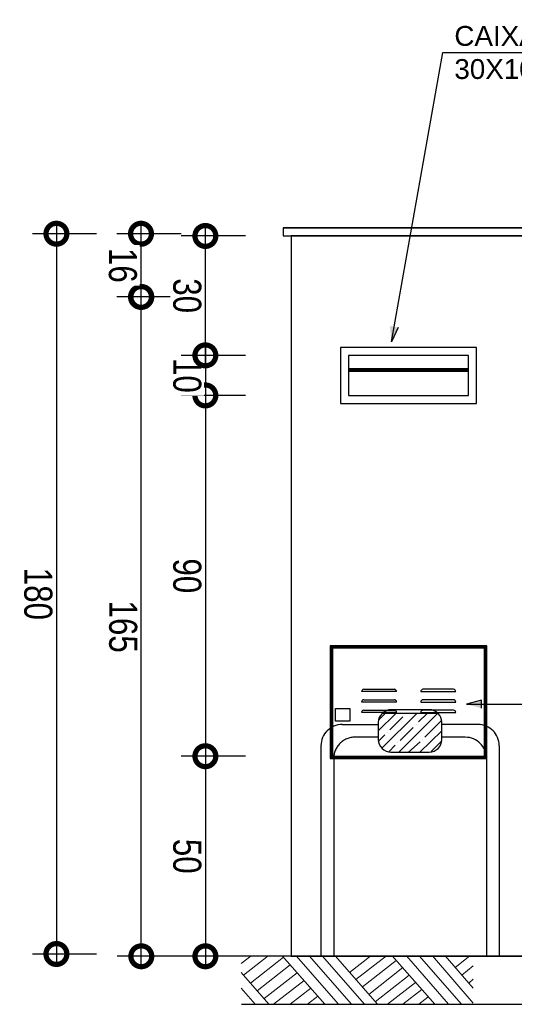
# Model space of a CAD drawing. Header units: millimetres. Extents: x -20654 to 2526, y -8238 to 977.
# Tile 66 of 218: x -10341.81 to -10340.58, y -4105 to -4102.54. Entities that reach past the tile are written whole.
import ezdxf

# ---------------------------------------------------------------- set-up
doc = ezdxf.new("R2010")
doc.units = ezdxf.units.MM
doc.linetypes.add('HIDDEN2', pattern=[0.47625, 0.3175, -0.15875])
for name, color, linetype in [('BRANCO', 7, 'Continuous'), ('CV-Indicação coluna', 7, 'Continuous'), ('PDF5_0', 7, 'Continuous'), ('TQ-Textos conduto', 7, 'Continuous')]:
    doc.layers.add(name, color=color, linetype=linetype)
doc.styles.add('Arial_4', font='arial.ttf', dxfattribs={"width": 0.8, "height": 0.07})
doc.styles.add('PDF Arial', font='arial.ttf')
doc.dimstyles.new('COTAS', dxfattribs={"dimscale": 0.3048, "dimtxt": 0.07, "dimasz": 0.341207, "dimexe": 0.19685, "dimexo": 0.0625, "dimgap": 0.032808, "dimtad": 3, "dimdec": 0, "dimlfac": 100, "dimzin": 0, "dimdsep": 46, "dimtxsty": 'Arial_4', "dimblk1": 'DOTSMALL', "dimblk2": 'DOTSMALL', "dimsah": 1, "dimcen": 0.09, "dimdle": 0.065617, "dimazin": 0, "dimtfac": 1, "dimtdec": 0, "dimtmove": 0, "dimatfit": 0, "dimfxl": 0.328084, "dimfxlon": 1, "dimtvp": 1, "dimtfill": 1, "dimtolj": 1, "dimtzin": 0, "dimarcsym": 2})

# ---------------------------------------------------------------- blocks, each defined once
blk = doc.blocks.new('_DotSmall')
at = {"color": 0, "linetype": 'ByBlock', "const_width": 0.5}
blk.add_lwpolyline([(-0.0625, 0, 1), (0.0625, 0, 1)], format="xyb", close=True, dxfattribs=at)
blk = doc.blocks.new('*D121')
at = {"color": 0, "lineweight": -2, "ltscale": 2, "transparency": 16777216}
for p, q in [((-10341.5103, -4104.9012), (-10341.5103, -4103.2154)), ((-10341.4103, -4103.2354), (-10341.5703, -4103.2354)), ((-10341.4103, -4104.8812), (-10341.5703, -4104.8812))]:
    blk.add_line(p, q, dxfattribs=at)
at = {"layer": 'Defpoints', "color": 0, "ltscale": 2, "transparency": 16777216}
for p in [(-10341.5103, -4103.2354), (-10340.4343, -4103.2354), (-10340.4062, -4104.8812)]:
    blk.add_point(p, dxfattribs=at)
at = {"color": 0, "lineweight": -2, "ltscale": 2, "transparency": 16777216, "xscale": 0.104, "yscale": 0.104, "zscale": 0.104}
for p, rotation in [((-10341.5103, -4103.2354), 90), ((-10341.5103, -4104.8812), 270)]:
    blk.add_blockref('_DotSmall', p, dxfattribs=dict(at, rotation=rotation))
at = {"color": 0, "ltscale": 2, "transparency": 16777216, "insert": (-10341.556, -4104.0583), "char_height": 0.07, "attachment_point": 5, "rotation": 270, "style": 'Arial_4', "bg_fill": 3, "box_fill_scale": 1.1, "bg_fill_color": 256, "bg_fill_true_color": 13158600, "bg_fill_transparency": 0}
blk.add_mtext('\\A1;165', dxfattribs=at)
blk = doc.blocks.new('*D122')
at = {"color": 0, "lineweight": -2, "ltscale": 2, "transparency": 16777216}
for p, q in [((-10341.5111, -4103.2554), (-10341.5111, -4103.0576)), ((-10341.4111, -4103.0776), (-10341.5711, -4103.0776)), ((-10341.4111, -4103.2354), (-10341.5711, -4103.2354))]:
    blk.add_line(p, q, dxfattribs=at)
at = {"layer": 'Defpoints', "color": 0, "ltscale": 2, "transparency": 16777216}
for p in [(-10341.5111, -4103.0776), (-10340.3258, -4103.0776), (-10340.4343, -4103.2354)]:
    blk.add_point(p, dxfattribs=at)
at = {"color": 0, "lineweight": -2, "ltscale": 2, "transparency": 16777216, "xscale": 0.104, "yscale": 0.104, "zscale": 0.104}
for p, rotation in [((-10341.5111, -4103.0776), 90), ((-10341.5111, -4103.2354), 270)]:
    blk.add_blockref('_DotSmall', p, dxfattribs=dict(at, rotation=rotation))
at = {"color": 0, "ltscale": 2, "transparency": 16777216, "insert": (-10341.5568, -4103.1565), "char_height": 0.07, "attachment_point": 5, "rotation": 270, "style": 'Arial_4', "bg_fill": 3, "box_fill_scale": 1.1, "bg_fill_color": 256, "bg_fill_true_color": 13158600, "bg_fill_transparency": 0}
blk.add_mtext('\\A1;16', dxfattribs=at)
blk = doc.blocks.new('*D124')
at = {"color": 0, "lineweight": -2, "ltscale": 2, "transparency": 16777216}
for p, q in [((-10341.7221, -4103.0576), (-10341.7221, -4104.8955)), ((-10341.6221, -4103.0776), (-10341.7821, -4103.0776)), ((-10341.6221, -4104.8755), (-10341.7821, -4104.8755))]:
    blk.add_line(p, q, dxfattribs=at)
at = {"layer": 'Defpoints', "color": 0, "ltscale": 2, "transparency": 16777216}
for p in [(-10341.2469, -4103.0776), (-10341.7221, -4104.8755), (-10341.1513, -4104.8755)]:
    blk.add_point(p, dxfattribs=at)
at = {"color": 0, "lineweight": -2, "ltscale": 2, "transparency": 16777216, "xscale": 0.104, "yscale": 0.104, "zscale": 0.104}
for p, rotation in [((-10341.7221, -4103.0776), 90), ((-10341.7221, -4104.8755), 270)]:
    blk.add_blockref('_DotSmall', p, dxfattribs=dict(at, rotation=rotation))
at = {"color": 0, "ltscale": 2, "transparency": 16777216, "insert": (-10341.7678, -4103.9766), "char_height": 0.07, "attachment_point": 5, "rotation": 270, "style": 'Arial_4', "bg_fill": 3, "box_fill_scale": 1.1, "bg_fill_color": 256, "bg_fill_true_color": 13158600, "bg_fill_transparency": 0}
blk.add_mtext('\\A1;180', dxfattribs=at)
blk = doc.blocks.new('*D125')
at = {"color": 0, "lineweight": -2, "ltscale": 2, "transparency": 16777216}
for p, q in [((-10341.2505, -4104.3818), (-10341.4105, -4104.3818)), ((-10341.3505, -4104.3618), (-10341.3505, -4104.9012)), ((-10341.2505, -4104.8812), (-10341.4105, -4104.8812))]:
    blk.add_line(p, q, dxfattribs=at)
at = {"layer": 'Defpoints', "color": 0, "ltscale": 2, "transparency": 16777216}
for p in [(-10340.9736, -4104.3818), (-10341.3505, -4104.8812), (-10340.9705, -4104.8812)]:
    blk.add_point(p, dxfattribs=at)
at = {"color": 0, "lineweight": -2, "ltscale": 2, "transparency": 16777216, "xscale": 0.104, "yscale": 0.104, "zscale": 0.104}
for p, rotation in [((-10341.3505, -4104.3818), 90), ((-10341.3505, -4104.8812), 270)]:
    blk.add_blockref('_DotSmall', p, dxfattribs=dict(at, rotation=rotation))
at = {"color": 0, "ltscale": 2, "transparency": 16777216, "insert": (-10341.3962, -4104.6315), "char_height": 0.07, "attachment_point": 5, "rotation": 270, "style": 'Arial_4', "bg_fill": 3, "box_fill_scale": 1.1, "bg_fill_color": 256, "bg_fill_true_color": 13158600, "bg_fill_transparency": 0}
blk.add_mtext('\\A1;50', dxfattribs=at)
blk = doc.blocks.new('*D128')
at = {"color": 0, "lineweight": -2, "ltscale": 2, "transparency": 16777216}
for p, q in [((-10341.3505, -4103.4612), (-10341.3505, -4104.4018)), ((-10341.2505, -4103.4812), (-10341.4105, -4103.4812)), ((-10341.2695, -4104.3818), (-10341.4105, -4104.3818))]:
    blk.add_line(p, q, dxfattribs=at)
at = {"layer": 'Defpoints', "color": 0, "ltscale": 2, "transparency": 16777216}
for p in [(-10340.9937, -4103.4812), (-10341.3505, -4104.3818), (-10341.2505, -4104.3818)]:
    blk.add_point(p, dxfattribs=at)
at = {"color": 0, "lineweight": -2, "ltscale": 2, "transparency": 16777216, "xscale": 0.104, "yscale": 0.104, "zscale": 0.104}
for p, rotation in [((-10341.3505, -4103.4812), 90), ((-10341.3505, -4104.3818), 270)]:
    blk.add_blockref('_DotSmall', p, dxfattribs=dict(at, rotation=rotation))
at = {"color": 0, "ltscale": 2, "transparency": 16777216, "insert": (-10341.3962, -4103.9315), "char_height": 0.07, "attachment_point": 5, "rotation": 270, "style": 'Arial_4', "bg_fill": 3, "box_fill_scale": 1.1, "bg_fill_color": 256, "bg_fill_true_color": 13158600, "bg_fill_transparency": 0}
blk.add_mtext('\\A1;90', dxfattribs=at)
blk = doc.blocks.new('*D129')
at = {"color": 0, "lineweight": -2, "ltscale": 2, "transparency": 16777216}
for p, q in [((-10341.3505, -4103.3612), (-10341.3505, -4103.5012)), ((-10341.2505, -4103.3812), (-10341.4105, -4103.3812)), ((-10341.2505, -4103.4812), (-10341.4105, -4103.4812))]:
    blk.add_line(p, q, dxfattribs=at)
at = {"layer": 'Defpoints', "color": 0, "ltscale": 2, "transparency": 16777216}
for p in [(-10340.9937, -4103.3812), (-10340.9937, -4103.4812)]:
    blk.add_point(p, dxfattribs=at)
at = {"color": 0, "lineweight": -2, "ltscale": 2, "transparency": 16777216, "xscale": 0.104, "yscale": 0.104, "zscale": 0.104}
for p, rotation in [((-10341.3505, -4103.3812), 90), ((-10341.3505, -4103.4812), 270)]:
    blk.add_blockref('_DotSmall', p, dxfattribs=dict(at, rotation=rotation))
at = {"color": 0, "ltscale": 2, "transparency": 16777216, "insert": (-10341.3962, -4103.4312), "char_height": 0.07, "attachment_point": 5, "rotation": 270, "style": 'Arial_4', "bg_fill": 3, "box_fill_scale": 1.1, "bg_fill_color": 256, "bg_fill_true_color": 13158600, "bg_fill_transparency": 0}
blk.add_mtext('\\A1;10', dxfattribs=at)
at = {"layer": 'Defpoints', "color": 0, "ltscale": 2, "transparency": 16777216}
blk.add_point((-10341.3505, -4103.4812), dxfattribs=at)
blk = doc.blocks.new('*D130')
at = {"color": 0, "lineweight": -2, "ltscale": 2, "transparency": 16777216}
for p, q in [((-10341.2505, -4103.0832), (-10341.4105, -4103.0832)), ((-10341.3505, -4103.4012), (-10341.3505, -4103.0632)), ((-10341.2505, -4103.3812), (-10341.4105, -4103.3812))]:
    blk.add_line(p, q, dxfattribs=at)
at = {"layer": 'Defpoints', "color": 0, "ltscale": 2, "transparency": 16777216}
for p in [(-10341.3505, -4103.0832), (-10340.9937, -4103.0832), (-10340.9937, -4103.3812)]:
    blk.add_point(p, dxfattribs=at)
at = {"color": 0, "lineweight": -2, "ltscale": 2, "transparency": 16777216, "xscale": 0.104, "yscale": 0.104, "zscale": 0.104}
for p, rotation in [((-10341.3505, -4103.0832), 90), ((-10341.3505, -4103.3812), 270)]:
    blk.add_blockref('_DotSmall', p, dxfattribs=dict(at, rotation=rotation))
at = {"color": 0, "ltscale": 2, "transparency": 16777216, "insert": (-10341.3962, -4103.2322), "char_height": 0.07, "attachment_point": 5, "rotation": 270, "style": 'Arial_4', "bg_fill": 3, "box_fill_scale": 1.1, "bg_fill_color": 256, "bg_fill_true_color": 13158600, "bg_fill_transparency": 0}
blk.add_mtext('\\A1;30', dxfattribs=at)

msp = doc.modelspace()

# ---------------------------------------------------------------- linework, layer by layer
msp.add_line((-10340.7582, -4102.625), (-10339.8231, -4102.625))
at = {"ltscale": 2}
for p, q in [((-10341.1566, -4103.0633), (-10339.918, -4103.0633)), ((-10341.1566, -4103.0832), (-10339.918, -4103.0832))]:
    msp.add_line(p, q, dxfattribs=at)
for points in [[(-10339.918, -4103.0832), (-10339.918, -4103.0633), (-10341.1566, -4103.0633), (-10341.1566, -4103.0832)], [(-10341.2607, -4105.0011), (-10339.8181, -4105.0011), (-10339.8181, -4104.8812), (-10341.2607, -4104.8812), (-10341.2607, -4104.8812)]]:
    msp.add_lwpolyline(points, dxfattribs=at)
msp.add_lwpolyline([(-10341.1366, -4104.8812), (-10339.938, -4104.8812), (-10339.938, -4103.0832), (-10341.1366, -4103.0832)], close=True, dxfattribs=at)
at = {"layer": 'PDF5_0', "lineweight": 13}
for points in [[(-10341.2359, -4104.8797), (-10341.2612, -4104.8995)], [(-10341.1941, -4104.8797), (-10341.2557, -4104.9281)], [(-10341.1557, -4104.883), (-10341.2381, -4104.9479)], [(-10341.0527, -4105.0011), (-10341.159, -4104.8797)], [(-10341.0186, -4105.0011), (-10341.1238, -4104.8797)], [(-10340.9856, -4105.0011), (-10341.0919, -4104.8797)], [(-10340.9537, -4105.0011), (-10341.059, -4104.8797)], [(-10340.9208, -4105.0011), (-10341.0271, -4104.8797)], [(-10340.9381, -4104.8797), (-10340.9908, -4104.9215)], [(-10340.8985, -4104.8797), (-10340.9754, -4104.9391)], [(-10340.8743, -4104.8918), (-10340.9589, -4104.9578)], [(-10340.7779, -4105.0011), (-10340.8842, -4104.8797)], [(-10340.7438, -4105.0011), (-10340.849, -4104.8797)], [(-10340.7119, -4105.0011), (-10340.8172, -4104.8797)], [(-10340.682, -4104.9984), (-10340.7842, -4104.8797)], [(-10340.682, -4104.9611), (-10340.7523, -4104.8797)], [(-10340.6908, -4104.8797), (-10340.727, -4104.9094)], [(-10341.1922, -4105.0011), (-10341.2612, -4104.9215)], [(-10341.1392, -4104.9028), (-10341.2216, -4104.9676)], [(-10341.1216, -4104.9226), (-10341.204, -4104.9863)], [(-10340.8578, -4104.9094), (-10340.9425, -4104.9764)], [(-10340.682, -4104.905), (-10340.7106, -4104.9281)], [(-10341.104, -4104.9413), (-10341.1806, -4105.0011)], [(-10340.8424, -4104.9281), (-10340.9271, -4104.9951)], [(-10340.826, -4104.9468), (-10340.8959, -4105.0011)], [(-10340.682, -4104.938), (-10340.693, -4104.9479)], [(-10341.2263, -4105.0011), (-10341.2612, -4104.9611)], [(-10341.0875, -4104.9611), (-10341.1388, -4105.0011)], [(-10340.8106, -4104.9644), (-10340.8575, -4105.0011)], [(-10341.0699, -4104.9808), (-10341.096, -4105.0011)], [(-10340.7952, -4104.983), (-10340.818, -4105.0011)]]:
    msp.add_lwpolyline(points, dxfattribs=at)

# ---------------------------------------------------------------- texts
at = {"layer": 'TQ-Textos conduto', "insert": (-10340.7293, -4102.692), "char_height": 0.049599, "width": 1.160825, "attachment_point": 7, "style": 'PDF Arial'}
msp.add_mtext('CAIXA DE CORREIO INOX - 30X10X20 cm', dxfattribs=at)

# ---------------------------------------------------------------- next in the draw order: dimensions: what is measured, and where the dimension line sits
at = {"ltscale": 2}
dim = msp.add_linear_dim(base=(-10341.5103, -4103.2354), p1=(-10340.4062, -4104.8812), p2=(-10340.4343, -4103.2354), angle=90, dimstyle='COTAS', override={"dimpost": '<>'}, dxfattribs=at)
dim.commit()
dim.dimension.update_dxf_attribs({"geometry": '*D121', "text_midpoint": (-10341.556, -4104.0583)})

# ---------------------------------------------------------------- next in the draw order: hatches: boundary and pattern name
at = {"layer": 'CV-Indicação coluna'}
for points in [[(-10340.8865, -4103.3472), (-10340.8899, -4103.3082), (-10340.8699, -4103.3117)], [(-10340.6994, -4104.2518), (-10340.6614, -4104.262), (-10340.6614, -4104.2416)]]:
    msp.add_hatch(color=256, dxfattribs=at).paths.add_polyline_path(points)

# ---------------------------------------------------------------- next in the draw order: linework, layer by layer
at = {"ltscale": 2}
for p, q in [((-10340.9937, -4103.414), (-10340.6937, -4103.414)), ((-10340.9937, -4103.4159), (-10340.6937, -4103.4159)), ((-10340.9937, -4103.4178), (-10340.6937, -4103.4178)), ((-10340.9937, -4103.4187), (-10340.6937, -4103.4187)), ((-10340.9937, -4103.4206), (-10340.6937, -4103.4206))]:
    msp.add_line(p, q, dxfattribs=at)
for p, q in [((-10340.8733, -4104.2205), (-10340.9608, -4104.2205)), ((-10340.9608, -4104.2205), (-10340.9608, -4104.2205)), ((-10340.9554, -4104.2147), (-10340.8788, -4104.2147)), ((-10340.8132, -4104.2205), (-10340.7258, -4104.2205)), ((-10340.7312, -4104.2147), (-10340.8078, -4104.2147)), ((-10340.7258, -4104.2205), (-10340.7258, -4104.2205)), ((-10340.8733, -4104.2466), (-10340.9608, -4104.2466)), ((-10340.9608, -4104.2466), (-10340.9608, -4104.2466)), ((-10340.9554, -4104.2409), (-10340.8788, -4104.2409)), ((-10340.8132, -4104.2466), (-10340.7258, -4104.2466)), ((-10340.7312, -4104.2409), (-10340.8078, -4104.2409)), ((-10340.7258, -4104.2466), (-10340.7258, -4104.2466)), ((-10340.8733, -4104.2727), (-10340.9608, -4104.2727)), ((-10340.9608, -4104.2727), (-10340.9608, -4104.2727)), ((-10340.9554, -4104.267), (-10340.8788, -4104.267)), ((-10340.7697, -4104.2749), (-10340.9098, -4104.2749)), ((-10340.8132, -4104.2727), (-10340.7258, -4104.2727)), ((-10340.7312, -4104.267), (-10340.8078, -4104.267)), ((-10340.7258, -4104.2727), (-10340.7258, -4104.2727))]:
    msp.add_line(p, q)
for points in [[(-10341.0137, -4103.5012), (-10340.6737, -4103.5012), (-10340.6737, -4103.3612), (-10341.0137, -4103.3612)], [(-10340.9937, -4103.4812), (-10340.6937, -4103.4812), (-10340.6937, -4103.3812), (-10340.9937, -4103.3812)], [(-10341.0394, -4104.3878), (-10340.6479, -4104.3878), (-10340.6479, -4104.1061), (-10341.0394, -4104.1061)], [(-10341.0374, -4104.3858), (-10340.6499, -4104.3858), (-10340.6499, -4104.1081), (-10341.0374, -4104.1081)], [(-10341.0354, -4104.3838), (-10340.6519, -4104.3838), (-10340.6519, -4104.1101), (-10341.0354, -4104.1101)], [(-10341.0334, -4104.3818), (-10340.6539, -4104.3818), (-10340.6539, -4104.1121), (-10341.0334, -4104.1121)]]:
    msp.add_lwpolyline(points, close=True, dxfattribs=at)
msp.add_lwpolyline([(-10341.0259, -4104.2624), (-10340.9899, -4104.2624), (-10340.9899, -4104.2944), (-10341.0259, -4104.2944)], close=True)
for centre, start, end in [((-10340.9551, -4104.2205), 93.0363, 180.0331), ((-10340.8791, -4104.2205), 359.9669, 86.9637), ((-10340.8075, -4104.2205), 93.0363, 180.0331), ((-10340.7315, -4104.2205), 359.9669, 86.9637), ((-10340.9551, -4104.2466), 93.0363, 180.0331), ((-10340.8791, -4104.2466), 359.9669, 86.9637), ((-10340.8075, -4104.2466), 93.0363, 180.0331), ((-10340.7315, -4104.2466), 359.9669, 86.9637), ((-10340.9551, -4104.2727), 93.0363, 180.0331), ((-10340.8791, -4104.2727), 359.9669, 86.9637), ((-10340.8075, -4104.2727), 93.0363, 180.0331), ((-10340.7315, -4104.2727), 359.9669, 86.9637)]:
    msp.add_arc(centre, 0.00572, start, end)
at = {"layer": 'BRANCO', "linetype": 'HIDDEN2', "ltscale": 6}
for p, q in [((-10341.0092, -4104.3027), (-10340.9191, -4104.3027)), ((-10340.6703, -4104.3027), (-10340.7604, -4104.3027)), ((-10340.9191, -4104.3344), (-10340.9774, -4104.3344)), ((-10340.7021, -4104.3344), (-10340.7604, -4104.3344)), ((-10341.0621, -4104.3556), (-10341.0621, -4104.8812)), ((-10340.6174, -4104.3556), (-10340.6174, -4104.8812)), ((-10341.0303, -4104.3878), (-10341.0303, -4104.8812)), ((-10340.6492, -4104.3878), (-10340.6492, -4104.8812))]:
    msp.add_line(p, q, dxfattribs=at)
at = {"layer": 'BRANCO'}
msp.add_lwpolyline([(-10340.8874, -4104.3715), (-10340.7921, -4104.3715, 0.414214), (-10340.7604, -4104.3397), (-10340.7604, -4104.2974, 0.414214), (-10340.7921, -4104.2657), (-10340.8874, -4104.2657, 0.414214), (-10340.9191, -4104.2974), (-10340.9191, -4104.3397, 0.414214)], format="xyb", close=True, dxfattribs=at)
at = {"layer": 'BRANCO', "linetype": 'HIDDEN2', "ltscale": 6}
for centre, start, end in [((-10341.0092, -4104.3556), 90, 180), ((-10340.6703, -4104.3556), 0, 90), ((-10340.9774, -4104.3873), 90, 180.4785), ((-10340.7021, -4104.3873), 0, 90)]:
    msp.add_arc(centre, 0.0529, start, end, dxfattribs=at)
at = {"layer": 'CV-Indicação coluna'}
for p, q in [((-10340.8699, -4103.3117), (-10340.8865, -4103.3472)), ((-10340.6614, -4104.2416), (-10340.6994, -4104.2518)), ((-10340.6994, -4104.2518), (-10340.3913, -4104.2518)), ((-10340.6614, -4104.262), (-10340.6614, -4104.2416))]:
    msp.add_line(p, q, dxfattribs=at)
at = {"layer": 'PDF5_0', "lineweight": 25}
for points in [[(-10340.9191, -4104.3186), (-10340.8755, -4104.2749)], [(-10340.9166, -4104.29), (-10340.9016, -4104.2749)], [(-10340.9101, -4104.3618), (-10340.8233, -4104.2749)], [(-10340.8905, -4104.3161), (-10340.8582, -4104.2837)], [(-10340.8675, -4104.3715), (-10340.7704, -4104.2743)], [(-10340.8507, -4104.2763), (-10340.8507, -4104.2763)], [(-10340.8184, -4104.2962), (-10340.7972, -4104.2749)], [(-10340.8644, -4104.3422), (-10340.8321, -4104.3098)], [(-10340.8246, -4104.3024), (-10340.8246, -4104.3024)], [(-10340.8026, -4104.3339), (-10340.7608, -4104.2921)], [(-10340.9191, -4104.3447), (-10340.9029, -4104.3285)], [(-10340.8967, -4104.3223), (-10340.8967, -4104.3223)], [(-10340.8158, -4104.3715), (-10340.7604, -4104.3182)], [(-10340.8931, -4104.3709), (-10340.8768, -4104.3546)], [(-10340.8706, -4104.3484), (-10340.8706, -4104.3484)], [(-10340.8438, -4104.3715), (-10340.815, -4104.3463)], [(-10340.8088, -4104.3401), (-10340.8088, -4104.3401)], [(-10340.7874, -4104.3702), (-10340.7606, -4104.3434)]]:
    msp.add_lwpolyline(points, dxfattribs=at)

# ---------------------------------------------------------------- next in the draw order: dimensions: what is measured, and where the dimension line sits
at = {"ltscale": 2}
dim = msp.add_linear_dim(base=(-10341.5111, -4103.0776), p1=(-10340.4343, -4103.2354), p2=(-10340.3258, -4103.0776), angle=90, dimstyle='COTAS', override={"dimpost": '<>'}, dxfattribs=at)
dim.commit()
dim.dimension.update_dxf_attribs({"geometry": '*D122', "text_midpoint": (-10341.5568, -4103.1565)})

# ---------------------------------------------------------------- next in the draw order: linework, layer by layer
at = {"layer": 'CV-Indicação coluna'}
msp.add_line((-10340.8865, -4103.3472), (-10340.7582, -4102.625), dxfattribs=at)

# ---------------------------------------------------------------- next in the draw order: dimensions: what is measured, and where the dimension line sits
at = {"ltscale": 2}
dim = msp.add_linear_dim(base=(-10341.7221, -4104.8755), p1=(-10341.2469, -4103.0776), p2=(-10341.1513, -4104.8755), angle=90, dimstyle='COTAS', override={"dimpost": '<>'}, dxfattribs=at)
dim.commit()
dim.dimension.update_dxf_attribs({"geometry": '*D124', "text_midpoint": (-10341.7678, -4103.9766)})

# ---------------------------------------------------------------- next in the draw order: dimensions: what is measured, and where the dimension line sits
dim = msp.add_linear_dim(base=(-10341.3505, -4104.8812), p1=(-10340.9736, -4104.3818), p2=(-10340.9705, -4104.8812), angle=90, dimstyle='COTAS', override={"dimpost": '<>'}, dxfattribs=at)
dim.commit()
dim.dimension.update_dxf_attribs({"geometry": '*D125', "text_midpoint": (-10341.3962, -4104.6315)})

# ---------------------------------------------------------------- next in the draw order: dimensions: what is measured, and where the dimension line sits
dim = msp.add_linear_dim(base=(-10341.3505, -4104.3818), p1=(-10340.9937, -4103.4812), p2=(-10341.2505, -4104.3818), angle=90, dimstyle='COTAS', override={"dimpost": '<>'}, dxfattribs=at)
dim.commit()
dim.dimension.update_dxf_attribs({"geometry": '*D128', "text_midpoint": (-10341.3962, -4103.9315)})

# ---------------------------------------------------------------- next in the draw order: dimensions: what is measured, and where the dimension line sits
dim = msp.add_linear_dim(base=(-10341.3505, -4103.4812), p1=(-10340.9937, -4103.3812), p2=(-10340.9937, -4103.4812), angle=90, dimstyle='COTAS', override={"dimpost": '<>'}, dxfattribs=at)
dim.commit()
dim.dimension.update_dxf_attribs({"geometry": '*D129', "text_midpoint": (-10341.3962, -4103.4312)})

# ---------------------------------------------------------------- next in the draw order: dimensions: what is measured, and where the dimension line sits
dim = msp.add_linear_dim(base=(-10341.3505, -4103.0832), p1=(-10340.9937, -4103.3812), p2=(-10340.9937, -4103.0832), angle=90, dimstyle='COTAS', override={"dimpost": '<>'}, dxfattribs=at)
dim.commit()
dim.dimension.update_dxf_attribs({"geometry": '*D130', "text_midpoint": (-10341.3962, -4103.2322)})

doc.saveas('drawing.dxf')
